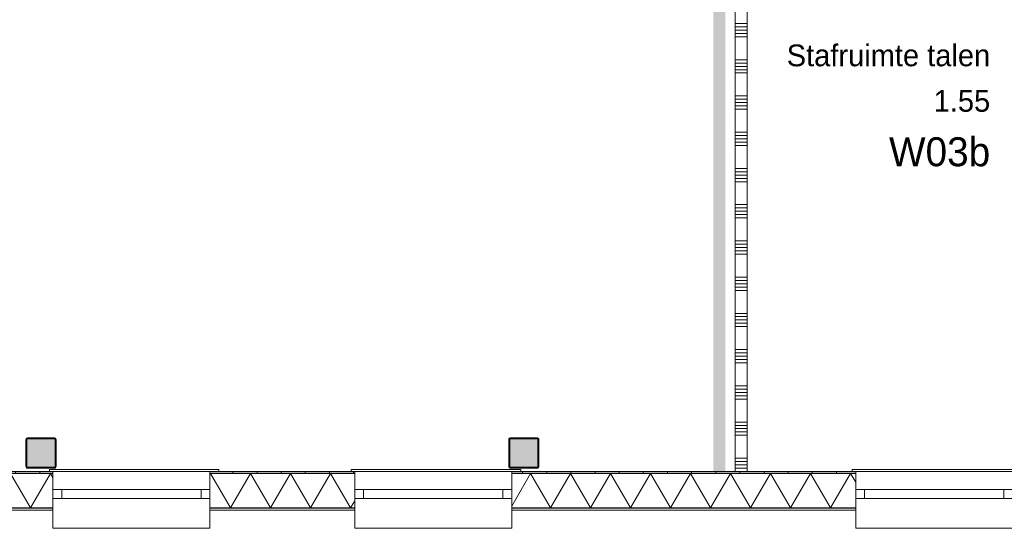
# Model space of a CAD drawing. Header units: millimetres. Extents: x -850 to 154668, y -25041 to 71030.
# Tile 198 of 211: x 81434 to 89591, y -470 to 3741. Entities that reach past the tile are written whole.
import ezdxf
from ezdxf.enums import TextEntityAlignment as Align

# ---------------------------------------------------------------- set-up
doc = ezdxf.new("R2010")
doc.units = ezdxf.units.MM
doc.header["$MEASUREMENT"] = 0
for name, color, linetype in [('New_21 Buitenwanden', 7, 'Continuous'), ('New_21 Buitenwanden Doorsnede-arcering', 7, 'Continuous'), ('New_21 Buitenwanden Laagscheidingslijnen', 7, 'Continuous'), ('New_21 Buitenwanden Ramen', 7, 'Continuous'), ('New_22 NC Binnenwanden', 7, 'Continuous'), ('New_22 NC Binnenwanden Doorsnede-arcering', 7, 'Continuous'), ('New_22 NC Binnenwanden Laagscheidingslijnen', 7, 'Continuous'), ('New_23 Vloeren', 7, 'Continuous'), ('New_Info Wandafwerking aanduiding', 7, 'Continuous'), ('New_Info Wandafwerking aanduiding Doorsnede-arcering', 7, 'Continuous'), ('New_Z Ruimtefuncties', 7, 'Continuous'), ('New_Z Ruimtefuncties Zone omranding', 7, 'Continuous'), ('New_Z Ruimtefuncties Zone tekst', 7, 'Continuous'), ('S-COLS-____-OTLN.RVT S', 7, 'Continuous'), ('S-COLS-____-OTLN.RVT S 2D arcering', 7, 'Continuous')]:
    doc.layers.add(name, color=color, linetype=linetype)
doc.styles.add('GENERATED_STYLE_1', font='txt')
doc.styles.add('GENERATED_STYLE_2', font='txt')
pattern_1 = [(90, (0, 0), (-200, 0), [])]

# ---------------------------------------------------------------- blocks, each defined once
blk = doc.blocks.new('Slab_4_2', base_point=(42240, 24215))
at = {"layer": 'New_23 Vloeren', "color": 1, "linetype": 'Continuous', "lineweight": 0, "flags": 128}
blk.add_lwpolyline([(64109.9, 18020), (64209.9, 18020), (72060, 18020), (72060, 25010, -0.414213), (73260, 26210), (73460, 26210), (73460, 26125), (99110, 26125), (99110, 0), (73125, 0), (73125, 1975.4), (61760, 1975.4)], format="xyb", dxfattribs=at)
blk = doc.blocks.new('*X1084')
at = {"layer": 'New_21 Buitenwanden Doorsnede-arcering', "linetype": 'Continuous', "lineweight": 0, "true_color": 0xe9ebeb}
for points in [[(79350, -302.1), (79310, -302.1), (79310, -302.2), (79350, -302.2)], [(79650, -302.1), (79500, -302.1), (79500, -302.2), (79650, -302.2)], [(79950, -302.1), (79800, -302.1), (79800, -302.2), (79950, -302.2)], [(80250, -302.1), (80100, -302.1), (80100, -302.2), (80250, -302.2)], [(80550, -302.1), (80400, -302.1), (80400, -302.2), (80550, -302.2)], [(80850, -302.1), (80700, -302.1), (80700, -302.2), (80850, -302.2)], [(81150, -302.1), (81000, -302.1), (81000, -302.2), (81150, -302.2)], [(81450, -302.1), (81300, -302.1), (81300, -302.2), (81450, -302.2)], [(81710.1, -302.1), (81600, -302.1), (81600, -302.2), (81710.1, -302.2)]]:
    blk.add_hatch(color=254, dxfattribs=at).paths.add_polyline_path(points)
blk = doc.blocks.new('*X1085')
at = {"layer": 'New_21 Buitenwanden Doorsnede-arcering', "linetype": 'Continuous', "lineweight": 0, "true_color": 0xe9ebeb}
for points in [[(83250, -302.1), (83100, -302.1), (83100, -302.2), (83250, -302.2)], [(83550, -302.1), (83400, -302.1), (83400, -302.2), (83550, -302.2)], [(83850, -302.1), (83700, -302.1), (83700, -302.2), (83850, -302.2)], [(84150, -302.1), (84000, -302.1), (84000, -302.2), (84150, -302.2)]]:
    blk.add_hatch(color=254, dxfattribs=at).paths.add_polyline_path(points)
blk = doc.blocks.new('*X1086')
at = {"layer": 'New_21 Buitenwanden Doorsnede-arcering', "linetype": 'Continuous', "lineweight": 0, "true_color": 0xe9ebeb}
for points in [[(85510.1, -302.1), (85510.1, -302.2), (85650, -302.2), (85650, -302.1)], [(85950, -302.1), (85800, -302.1), (85800, -302.2), (85950, -302.2)], [(86250, -302.1), (86100, -302.1), (86100, -302.2), (86250, -302.2)], [(86550, -302.1), (86400, -302.1), (86400, -302.2), (86550, -302.2)], [(86850, -302.1), (86700, -302.1), (86700, -302.2), (86850, -302.2)], [(87150, -302.1), (87000, -302.1), (87000, -302.2), (87150, -302.2)], [(87450, -302.1), (87300, -302.1), (87300, -302.2), (87450, -302.2)], [(87750, -302.1), (87600, -302.1), (87600, -302.2), (87750, -302.2)], [(88050, -302.1), (87900, -302.1), (87900, -302.2), (88050, -302.2)], [(88350, -302.1), (88200, -302.1), (88200, -302.2), (88350, -302.2)]]:
    blk.add_hatch(color=254, dxfattribs=at).paths.add_polyline_path(points)
blk = doc.blocks.new('*X1093')
at = {"layer": 'New_21 Buitenwanden Doorsnede-arcering', "linetype": 'Continuous', "lineweight": 0, "true_color": 0xe9ebeb}
for points in [[(79350, -15), (79310, -15), (79310, -15.1), (79350, -15.1)], [(79650, -15), (79500, -15), (79500, -15.1), (79650, -15.1)], [(79950, -15), (79800, -15), (79800, -15.1), (79950, -15.1)], [(80250, -15), (80100, -15), (80100, -15.1), (80250, -15.1)], [(80550, -15), (80400, -15), (80400, -15.1), (80550, -15.1)], [(80850, -15), (80700, -15), (80700, -15.1), (80850, -15.1)], [(81150, -15), (81000, -15), (81000, -15.1), (81150, -15.1)], [(81450, -15), (81300, -15), (81300, -15.1), (81450, -15.1)], [(81710.1, -15), (81600, -15), (81600, -15.1), (81710.1, -15.1)]]:
    blk.add_hatch(color=254, dxfattribs=at).paths.add_polyline_path(points)
blk = doc.blocks.new('*X1094')
at = {"layer": 'New_21 Buitenwanden Doorsnede-arcering', "linetype": 'Continuous', "lineweight": 0, "true_color": 0xe9ebeb}
for points in [[(83100, -15.1), (83250, -15.1), (83250, -15), (83100, -15)], [(83400, -15.1), (83550, -15.1), (83550, -15), (83400, -15)], [(83700, -15.1), (83850, -15.1), (83850, -15), (83700, -15)], [(84000, -15.1), (84150, -15.1), (84150, -15), (84000, -15)]]:
    blk.add_hatch(color=254, dxfattribs=at).paths.add_polyline_path(points)
blk = doc.blocks.new('*X1095')
at = {"layer": 'New_21 Buitenwanden Doorsnede-arcering', "linetype": 'Continuous', "lineweight": 0, "true_color": 0xe9ebeb}
for points in [[(85650, -15), (85510.1, -15), (85510.1, -15.1), (85650, -15.1)], [(85950, -15), (85800, -15), (85800, -15.1), (85950, -15.1)], [(86250, -15), (86100, -15), (86100, -15.1), (86250, -15.1)], [(86550, -15), (86400, -15), (86400, -15.1), (86550, -15.1)], [(86850, -15), (86700, -15), (86700, -15.1), (86850, -15.1)], [(87150, -15), (87000, -15), (87000, -15.1), (87150, -15.1)], [(87450, -15), (87300, -15), (87300, -15.1), (87450, -15.1)], [(87750, -15), (87600, -15), (87600, -15.1), (87750, -15.1)], [(88050, -15), (87900, -15), (87900, -15.1), (88050, -15.1)], [(88350, -15), (88200, -15), (88200, -15.1), (88350, -15.1)]]:
    blk.add_hatch(color=254, dxfattribs=at).paths.add_polyline_path(points)
blk = doc.blocks.new('*X1102')
at = {"layer": 'New_21 Buitenwanden Doorsnede-arcering', "color": 254, "linetype": 'Continuous', "lineweight": 0, "true_color": 0xe9ebeb}
for p, q in [((79310, -119.2), (79370.1, -15.1)), ((79535.8, -302.1), (79370.1, -15.1)), ((79535.8, -302.1), (79701.5, -15.1)), ((79867.2, -302.1), (79701.5, -15.1)), ((79867.2, -302.1), (80032.9, -15.1)), ((80198.6, -302.1), (80032.9, -15.1)), ((80198.6, -302.1), (80364.3, -15.1)), ((80530, -302.1), (80364.3, -15.1)), ((80530, -302.1), (80695.7, -15.1)), ((80861.4, -302.1), (80695.7, -15.1)), ((80861.4, -302.1), (81027.1, -15.1)), ((81192.8, -302.1), (81027.1, -15.1)), ((81192.8, -302.1), (81358.5, -15.1)), ((81524.2, -302.1), (81358.5, -15.1)), ((81524.2, -302.1), (81689.9, -15.1)), ((81710.1, -50.1), (81689.9, -15.1))]:
    blk.add_line(p, q, dxfattribs=at)
blk = doc.blocks.new('*X1103')
at = {"layer": 'New_21 Buitenwanden Doorsnede-arcering', "color": 254, "linetype": 'Continuous', "lineweight": 0, "true_color": 0xe9ebeb}
for p, q in [((83010.1, -24.4), (83015.5, -15.1)), ((83181.2, -302.1), (83015.5, -15.1)), ((83181.2, -302.1), (83346.9, -15.1)), ((83512.6, -302.1), (83346.9, -15.1)), ((83512.6, -302.1), (83678.3, -15.1)), ((83844, -302.1), (83678.3, -15.1)), ((83844, -302.1), (84009.7, -15.1)), ((84175.4, -302.1), (84009.7, -15.1)), ((84175.4, -302.1), (84210.1, -242))]:
    blk.add_line(p, q, dxfattribs=at)
blk = doc.blocks.new('*X1104')
at = {"layer": 'New_21 Buitenwanden Doorsnede-arcering', "color": 254, "linetype": 'Continuous', "lineweight": 0, "true_color": 0xe9ebeb}
for p, q in [((85510.1, -286.3), (85666.7, -15.1)), ((85832.4, -302.1), (85666.7, -15.1)), ((85832.4, -302.1), (85998.1, -15.1)), ((86163.8, -302.1), (85998.1, -15.1)), ((86163.8, -302.1), (86329.5, -15.1)), ((86495.2, -302.1), (86329.5, -15.1)), ((86495.2, -302.1), (86660.9, -15.1)), ((86826.6, -302.1), (86660.9, -15.1)), ((86826.6, -302.1), (86992.3, -15.1)), ((87158, -302.1), (86992.3, -15.1)), ((87158, -302.1), (87323.7, -15.1)), ((87489.4, -302.1), (87323.7, -15.1)), ((87489.4, -302.1), (87655, -15.1)), ((87820.7, -302.1), (87655, -15.1)), ((87820.7, -302.1), (87986.4, -15.1)), ((88152.1, -302.1), (87986.4, -15.1)), ((88152.1, -302.1), (88317.8, -15.1)), ((88360.1, -88.3), (88317.8, -15.1))]:
    blk.add_line(p, q, dxfattribs=at)
blk = doc.blocks.new('R1 22_7')
at = {"layer": 'New_21 Buitenwanden Ramen', "color": 1, "linetype": 'Continuous', "lineweight": 0}
for p, q in [((-725, 150.2), (-725, 168.2)), ((-725, 168.2), (680, 168.2)), ((680, 168.2), (680, 150.2)), ((-650, 150.2), (-680, 150.2)), ((-650, 150.2), (-680, 150.2)), ((-650, 135.2), (-650, 150.2)), ((-650, 135.2), (-650, 150.2)), ((-650, 0), (-650, 135.1)), ((-650, 0), (-650, 135.1)), ((650, 135.2), (650, 150.2)), ((650, 135.2), (650, 150.2)), ((650, 150.2), (680, 150.2)), ((650, 150.2), (680, 150.2)), ((650, 0), (650, 135.1)), ((650, 0), (650, 135.1)), ((-650, 0), (-577, 0)), ((-650, -72), (-650, 0)), ((-650, -72), (-650, 0)), ((-577, 0), (-577, -72)), ((-577, 0), (577, 0)), ((577, -72), (577, 0)), ((577, 0), (650, 0)), ((650, -72), (650, 0)), ((650, -72), (650, 0)), ((-577, -72), (-650, -72)), ((-650, -152), (-650, -72)), ((577, -72), (-577, -72)), ((650, -72), (577, -72)), ((650, -152), (650, -72)), ((-650, -170), (-650, -320)), ((650, -320), (650, -170)), ((-650, -320), (650, -320))]:
    blk.add_line(p, q, dxfattribs=at)
at = {"layer": 'New_21 Buitenwanden Ramen', "color": 9, "linetype": 'Continuous', "lineweight": 0}
for p, q in [((-650, 150.2), (650, 150.2)), ((-650, 135.1), (-650, 135.2)), ((-650, 135.1), (-650, 135.2)), ((650, 135.1), (650, 135.2)), ((650, 135.1), (650, 135.2)), ((-650, -170), (-650, -152)), ((650, -170), (650, -152))]:
    blk.add_line(p, q, dxfattribs=at)
blk = doc.blocks.new('Wall_157_2', base_point=(73460, 0))
at = {"layer": 'New_21 Buitenwanden Doorsnede-arcering', "linetype": 'Continuous', "lineweight": 0, "true_color": 0xe9ebeb}
h = blk.add_hatch(dxfattribs=at)
h.set_pattern_fill('930_Lijnen_vert_200_0002', color=254, style=0, pattern_type=2)
h.set_pattern_definition(pattern_1)
h.paths.add_polyline_path([(79310, -15), (81710.1, -15), (81710.1, 0), (79310, 0)])
h = blk.add_hatch(dxfattribs=at)
h.set_pattern_fill('930_Lijnen_vert_200_0002', color=254, style=0, pattern_type=2)
h.set_pattern_definition(pattern_1)
h.paths.add_polyline_path([(83010.1, -15), (84210.1, -15), (84210.1, 0), (83010.1, 0)])
h = blk.add_hatch(dxfattribs=at)
h.set_pattern_fill('930_Lijnen_vert_200_0002', color=254, style=0, pattern_type=2)
h.set_pattern_definition(pattern_1)
h.paths.add_polyline_path([(85510.1, -15), (88360.1, -15), (88360.1, 0), (85510.1, 0)])
at = {"layer": 'New_21 Buitenwanden', "color": 8, "linetype": 'Continuous', "lineweight": 0, "true_color": 0x778488}
for p, q in [((83010.1, 0), (83040.1, 0)), ((83010.1, -15), (83010.1, 0)), ((85510.1, 0), (85540.1, 0)), ((85510.1, -15), (85510.1, 0)), ((81710.1, 0), (81680.1, 0)), ((81710.1, -15), (81710.1, 0)), ((81710.1, -15.1), (81710.1, -15)), ((81710.1, -150.2), (81710.1, -15.1)), ((83010.1, -15.1), (83010.1, -15)), ((83010.1, -150.2), (83010.1, -15.1)), ((84210.1, 0), (84180.1, 0)), ((84210.1, -15), (84210.1, 0)), ((84210.1, -15.1), (84210.1, -15)), ((84210.1, -150.2), (84210.1, -15.1)), ((85510.1, -15.1), (85510.1, -15)), ((85510.1, -150.2), (85510.1, -15.1)), ((88360.1, 0), (88330.1, 0)), ((88360.1, -15), (88360.1, 0)), ((88360.1, -15.1), (88360.1, -15)), ((88360.1, -150.2), (88360.1, -15.1)), ((81710.1, -222.2), (81710.1, -150.2)), ((83010.1, -222.2), (83010.1, -150.2)), ((84210.1, -222.2), (84210.1, -150.2)), ((85510.1, -222.2), (85510.1, -150.2)), ((88360.1, -222.2), (88360.1, -150.2)), ((81710.1, -302.2), (81710.1, -222.2)), ((83010.1, -302.2), (83010.1, -222.2)), ((84210.1, -302.2), (84210.1, -222.2)), ((85510.1, -302.2), (85510.1, -222.2)), ((88360.1, -302.2), (88360.1, -222.2)), ((81710.1, -320.2), (81710.1, -302.2)), ((83010.1, -320.2), (83010.1, -302.2)), ((84210.1, -320.2), (84210.1, -302.2)), ((85510.1, -320.2), (85510.1, -302.2)), ((88360.1, -320.2), (88360.1, -302.2))]:
    blk.add_line(p, q, dxfattribs=at)
at = {"layer": 'New_21 Buitenwanden', "color": 8, "linetype": 'Continuous', "lineweight": 0, "true_color": 0x778488, "flags": 128}
for points in [[(81710.1, 0), (79310, 0)], [(84210.1, 0), (83010.1, 0)], [(88360.1, 0), (85510.1, 0)], [(79310, -320.2), (81710.1, -320.2)], [(83010.1, -320.2), (84210.1, -320.2)], [(85510.1, -320.2), (88360.1, -320.2)]]:
    blk.add_lwpolyline(points, dxfattribs=at)
at = {"layer": 'New_21 Buitenwanden Laagscheidingslijnen', "color": 8, "linetype": 'Continuous', "lineweight": 0, "true_color": 0x778488}
for p, q in [((81710.1, -15), (79310, -15)), ((81710.1, -15.1), (79310, -15.1)), ((84210.1, -15), (83010.1, -15)), ((84210.1, -15.1), (83010.1, -15.1)), ((88360.1, -15), (85510.1, -15)), ((88360.1, -15.1), (85510.1, -15.1)), ((79310, -302.1), (81710.1, -302.1)), ((79310, -302.2), (81710.1, -302.2)), ((83010.1, -302.1), (84210.1, -302.1)), ((83010.1, -302.2), (84210.1, -302.2)), ((85510.1, -302.1), (88360.1, -302.1)), ((85510.1, -302.2), (88360.1, -302.2))]:
    blk.add_line(p, q, dxfattribs=at)
at = {"layer": 'New_21 Buitenwanden', "color": 8, "lineweight": 0, "true_color": 0x778488}
for name in ['*X1093', '*X1102', '*X1103', '*X1094', '*X1095', '*X1104', '*X1084', '*X1085', '*X1086']:
    blk.add_blockref(name, (0, 0), dxfattribs=at)
at = {"layer": 'New_21 Buitenwanden Ramen', "color": 1, "linetype": 'Continuous', "lineweight": 0, "xscale": -1, "zscale": 1000}
for p in [(82360.1, -150.2), (84860.1, -150.2), (89010.1, -150.2)]:
    blk.add_blockref('R1 22_7', p, dxfattribs=at)
blk = doc.blocks.new('Column 247[87]_2', base_point=(0.5, 3))
at = {"layer": 'S-COLS-____-OTLN.RVT S 2D arcering', "linetype": 'Continuous', "lineweight": 0, "true_color": 0x778488}
h = blk.add_hatch(color=8, dxfattribs=at)
h.paths.add_polyline_path([(81485.5, 41), (81486.5, 36), (81489.3, 31.8), (81493.5, 28.9), (81498.5, 28), (81722.5, 28), (81727.5, 28.9), (81731.7, 31.8), (81734.5, 36), (81735.5, 41), (81735.5, 265), (81734.5, 269.9), (81731.7, 274.1), (81727.5, 277), (81722.5, 278), (81498.5, 278), (81493.5, 277), (81489.3, 274.1), (81486.5, 269.9), (81485.5, 265)])
h.paths.add_polyline_path([(81722.5, 36), (81498.5, 36), (81496.6, 36.3), (81495, 37.4), (81493.9, 39), (81493.5, 41), (81493.5, 265), (81493.9, 266.9), (81495, 268.5), (81496.6, 269.6), (81498.5, 270), (81722.5, 270), (81724.4, 269.6), (81726.1, 268.5), (81727.1, 266.9), (81727.5, 265), (81727.5, 41), (81727.1, 39), (81726.1, 37.4), (81724.4, 36.3)], flags=0)
blk.add_hatch(color=8, dxfattribs=at).paths.add_polyline_path([(81722.5, 270), (81498.5, 270), (81496.6, 269.6), (81495, 268.5), (81493.9, 266.9), (81493.5, 265), (81493.5, 41), (81493.9, 39), (81495, 37.4), (81496.6, 36.3), (81498.5, 36), (81722.5, 36), (81724.4, 36.3), (81726.1, 37.4), (81727.1, 39), (81727.5, 41), (81727.5, 265), (81727.1, 266.9), (81726.1, 268.5), (81724.4, 269.6)])
at = {"layer": 'S-COLS-____-OTLN.RVT S', "color": 1, "linetype": 'Continuous', "lineweight": 0}
for p, q in [((81486.5, 269.9), (81485.5, 265)), ((81485.5, 265), (81485.5, 41)), ((81489.3, 274.1), (81486.5, 269.9)), ((81493.5, 277), (81489.3, 274.1)), ((81498.5, 278), (81493.5, 277)), ((81493.5, 265), (81493.9, 266.9)), ((81493.5, 41), (81493.5, 265)), ((81493.9, 266.9), (81495, 268.5)), ((81495, 268.5), (81496.6, 269.6)), ((81496.6, 269.6), (81498.5, 270)), ((81722.5, 278), (81498.5, 278)), ((81498.5, 270), (81722.5, 270)), ((81727.5, 277), (81722.5, 278)), ((81722.5, 270), (81724.4, 269.6)), ((81724.4, 269.6), (81726.1, 268.5)), ((81726.1, 268.5), (81727.1, 266.9)), ((81727.1, 266.9), (81727.5, 265)), ((81731.7, 274.1), (81727.5, 277)), ((81727.5, 265), (81727.5, 41)), ((81734.5, 269.9), (81731.7, 274.1)), ((81735.5, 265), (81734.5, 269.9)), ((81735.5, 41), (81735.5, 265)), ((81485.5, 41), (81486.5, 36)), ((81486.5, 36), (81489.3, 31.8)), ((81489.3, 31.8), (81493.5, 28.9)), ((81493.9, 39), (81493.5, 41)), ((81493.5, 28.9), (81498.5, 28)), ((81495, 37.4), (81493.9, 39)), ((81496.6, 36.3), (81495, 37.4)), ((81498.5, 36), (81496.6, 36.3)), ((81722.5, 36), (81498.5, 36)), ((81498.5, 28), (81722.5, 28)), ((81724.4, 36.3), (81722.5, 36)), ((81722.5, 28), (81727.5, 28.9)), ((81726.1, 37.4), (81724.4, 36.3)), ((81727.1, 39), (81726.1, 37.4)), ((81727.5, 41), (81727.1, 39)), ((81727.5, 28.9), (81731.7, 31.8)), ((81731.7, 31.8), (81734.5, 36)), ((81734.5, 36), (81735.5, 41))]:
    blk.add_line(p, q, dxfattribs=at)
blk = doc.blocks.new('Column 248[88]_2', base_point=(0.5, 3))
at = {"layer": 'S-COLS-____-OTLN.RVT S 2D arcering', "linetype": 'Continuous', "lineweight": 0, "true_color": 0x778488}
h = blk.add_hatch(color=8, dxfattribs=at)
h.paths.add_polyline_path([(85485.5, 41), (85486.5, 36), (85489.3, 31.8), (85493.5, 28.9), (85498.5, 28), (85722.5, 28), (85727.5, 28.9), (85731.7, 31.8), (85734.5, 36), (85735.5, 41), (85735.5, 265), (85734.5, 269.9), (85731.7, 274.1), (85727.5, 277), (85722.5, 278), (85498.5, 278), (85493.5, 277), (85489.3, 274.1), (85486.5, 269.9), (85485.5, 265)])
h.paths.add_polyline_path([(85722.5, 36), (85498.5, 36), (85496.6, 36.3), (85495, 37.4), (85493.9, 39), (85493.5, 41), (85493.5, 265), (85493.9, 266.9), (85495, 268.5), (85496.6, 269.6), (85498.5, 270), (85722.5, 270), (85724.4, 269.6), (85726.1, 268.5), (85727.1, 266.9), (85727.5, 265), (85727.5, 41), (85727.1, 39), (85726.1, 37.4), (85724.4, 36.3)], flags=0)
blk.add_hatch(color=8, dxfattribs=at).paths.add_polyline_path([(85722.5, 270), (85498.5, 270), (85496.6, 269.6), (85495, 268.5), (85493.9, 266.9), (85493.5, 265), (85493.5, 41), (85493.9, 39), (85495, 37.4), (85496.6, 36.3), (85498.5, 36), (85722.5, 36), (85724.4, 36.3), (85726.1, 37.4), (85727.1, 39), (85727.5, 41), (85727.5, 265), (85727.1, 266.9), (85726.1, 268.5), (85724.4, 269.6)])
at = {"layer": 'S-COLS-____-OTLN.RVT S', "color": 1, "linetype": 'Continuous', "lineweight": 0}
for p, q in [((85486.5, 269.9), (85485.5, 265)), ((85485.5, 265), (85485.5, 41)), ((85489.3, 274.1), (85486.5, 269.9)), ((85493.5, 277), (85489.3, 274.1)), ((85498.5, 278), (85493.5, 277)), ((85493.5, 265), (85493.9, 266.9)), ((85493.5, 41), (85493.5, 265)), ((85493.9, 266.9), (85495, 268.5)), ((85495, 268.5), (85496.6, 269.6)), ((85496.6, 269.6), (85498.5, 270)), ((85722.5, 278), (85498.5, 278)), ((85498.5, 270), (85722.5, 270)), ((85727.5, 277), (85722.5, 278)), ((85722.5, 270), (85724.4, 269.6)), ((85724.4, 269.6), (85726.1, 268.5)), ((85726.1, 268.5), (85727.1, 266.9)), ((85727.1, 266.9), (85727.5, 265)), ((85731.7, 274.1), (85727.5, 277)), ((85727.5, 265), (85727.5, 41)), ((85734.5, 269.9), (85731.7, 274.1)), ((85735.5, 265), (85734.5, 269.9)), ((85735.5, 41), (85735.5, 265)), ((85485.5, 41), (85486.5, 36)), ((85486.5, 36), (85489.3, 31.8)), ((85489.3, 31.8), (85493.5, 28.9)), ((85493.9, 39), (85493.5, 41)), ((85493.5, 28.9), (85498.5, 28)), ((85495, 37.4), (85493.9, 39)), ((85496.6, 36.3), (85495, 37.4)), ((85498.5, 36), (85496.6, 36.3)), ((85722.5, 36), (85498.5, 36)), ((85498.5, 28), (85722.5, 28)), ((85724.4, 36.3), (85722.5, 36)), ((85722.5, 28), (85727.5, 28.9)), ((85726.1, 37.4), (85724.4, 36.3)), ((85727.1, 39), (85726.1, 37.4)), ((85727.5, 41), (85727.1, 39)), ((85727.5, 28.9), (85731.7, 31.8)), ((85731.7, 31.8), (85734.5, 36)), ((85734.5, 36), (85735.5, 41))]:
    blk.add_line(p, q, dxfattribs=at)
blk = doc.blocks.new('*X2608')
at = {"layer": 'New_22 NC Binnenwanden Doorsnede-arcering', "color": 254, "linetype": 'Continuous', "lineweight": 0, "true_color": 0xe9ebeb}
for p, q in [((87360, 4609.7), (87376.3, 4609.7)), ((87360, 4582.3), (87376.3, 4582.3)), ((87376.3, 4609.7), (87460, 4609.7)), ((87376.3, 4582.3), (87460, 4582.3)), ((87360, 4554.9), (87376.3, 4554.9)), ((87360, 4527.4), (87376.3, 4527.4)), ((87360, 4500), (87376.3, 4500)), ((87376.3, 4554.9), (87460, 4554.9)), ((87376.3, 4527.4), (87460, 4527.4)), ((87376.3, 4500), (87460, 4500)), ((87360, 4309.7), (87376.3, 4309.7)), ((87360, 4282.3), (87376.3, 4282.3)), ((87360, 4254.9), (87376.3, 4254.9)), ((87376.3, 4309.7), (87460, 4309.7)), ((87376.3, 4282.3), (87460, 4282.3)), ((87376.3, 4254.9), (87460, 4254.9)), ((87360, 4227.4), (87376.3, 4227.4)), ((87360, 4200), (87376.3, 4200)), ((87376.3, 4227.4), (87460, 4227.4)), ((87376.3, 4200), (87460, 4200)), ((87360, 4009.7), (87376.3, 4009.7)), ((87376.3, 4009.7), (87460, 4009.7)), ((87360, 3982.3), (87376.3, 3982.3)), ((87360, 3954.9), (87376.3, 3954.9)), ((87360, 3927.4), (87376.3, 3927.4)), ((87376.3, 3982.3), (87460, 3982.3)), ((87376.3, 3954.9), (87460, 3954.9)), ((87376.3, 3927.4), (87460, 3927.4)), ((87360, 3900), (87376.3, 3900)), ((87376.3, 3900), (87460, 3900)), ((87360, 3709.7), (87376.3, 3709.7)), ((87360, 3682.3), (87376.3, 3682.3)), ((87376.3, 3709.7), (87460, 3709.7)), ((87376.3, 3682.3), (87460, 3682.3)), ((87360, 3654.9), (87376.3, 3654.9)), ((87360, 3627.4), (87376.3, 3627.4)), ((87360, 3600), (87376.3, 3600)), ((87376.3, 3654.9), (87460, 3654.9)), ((87376.3, 3627.4), (87460, 3627.4)), ((87376.3, 3600), (87460, 3600)), ((87360, 3409.7), (87376.3, 3409.7)), ((87360, 3382.3), (87376.3, 3382.3)), ((87360, 3354.9), (87376.3, 3354.9)), ((87376.3, 3409.7), (87460, 3409.7)), ((87376.3, 3382.3), (87460, 3382.3)), ((87376.3, 3354.9), (87460, 3354.9)), ((87360, 3327.4), (87376.3, 3327.4)), ((87360, 3300), (87376.3, 3300)), ((87376.3, 3327.4), (87460, 3327.4)), ((87376.3, 3300), (87460, 3300)), ((87360, 3109.7), (87376.3, 3109.7)), ((87376.3, 3109.7), (87460, 3109.7)), ((87360, 3082.3), (87376.3, 3082.3)), ((87360, 3054.9), (87376.3, 3054.9)), ((87360, 3027.4), (87376.3, 3027.4)), ((87376.3, 3082.3), (87460, 3082.3)), ((87376.3, 3054.9), (87460, 3054.9)), ((87376.3, 3027.4), (87460, 3027.4)), ((87360, 3000), (87376.3, 3000)), ((87376.3, 3000), (87460, 3000)), ((87360, 2809.7), (87376.3, 2809.7)), ((87360, 2782.3), (87376.3, 2782.3)), ((87376.3, 2809.7), (87460, 2809.7)), ((87376.3, 2782.3), (87460, 2782.3)), ((87360, 2754.9), (87376.3, 2754.9)), ((87360, 2727.4), (87376.3, 2727.4)), ((87360, 2700), (87376.3, 2700)), ((87376.3, 2754.9), (87460, 2754.9)), ((87376.3, 2727.4), (87460, 2727.4)), ((87376.3, 2700), (87460, 2700)), ((87360, 2509.7), (87376.3, 2509.7)), ((87360, 2482.3), (87376.3, 2482.3)), ((87360, 2454.9), (87376.3, 2454.9)), ((87376.3, 2509.7), (87460, 2509.7)), ((87376.3, 2482.3), (87460, 2482.3)), ((87376.3, 2454.9), (87460, 2454.9)), ((87360, 2427.4), (87376.3, 2427.4)), ((87360, 2400), (87376.3, 2400)), ((87376.3, 2427.4), (87460, 2427.4)), ((87376.3, 2400), (87460, 2400)), ((87360, 2209.7), (87376.3, 2209.7)), ((87376.3, 2209.7), (87460, 2209.7)), ((87360, 2182.3), (87376.3, 2182.3)), ((87360, 2154.9), (87376.3, 2154.9)), ((87360, 2127.4), (87376.3, 2127.4)), ((87376.3, 2182.3), (87460, 2182.3)), ((87376.3, 2154.9), (87460, 2154.9)), ((87376.3, 2127.4), (87460, 2127.4)), ((87360, 2100), (87376.3, 2100)), ((87376.3, 2100), (87460, 2100)), ((87360, 1909.7), (87376.3, 1909.7)), ((87360, 1882.3), (87376.3, 1882.3)), ((87376.3, 1909.7), (87460, 1909.7)), ((87376.3, 1882.3), (87460, 1882.3)), ((87360, 1854.9), (87376.3, 1854.9)), ((87360, 1827.4), (87376.3, 1827.4)), ((87360, 1800), (87376.3, 1800)), ((87376.3, 1854.9), (87460, 1854.9)), ((87376.3, 1827.4), (87460, 1827.4)), ((87376.3, 1800), (87460, 1800)), ((87360, 1609.7), (87376.3, 1609.7)), ((87360, 1582.3), (87376.3, 1582.3)), ((87360, 1554.9), (87376.3, 1554.9)), ((87376.3, 1609.7), (87460, 1609.7)), ((87376.3, 1582.3), (87460, 1582.3)), ((87376.3, 1554.9), (87460, 1554.9)), ((87360, 1527.4), (87376.3, 1527.4)), ((87360, 1500), (87376.3, 1500)), ((87376.3, 1527.4), (87460, 1527.4)), ((87376.3, 1500), (87460, 1500)), ((87360, 1309.7), (87376.3, 1309.7)), ((87376.3, 1309.7), (87460, 1309.7)), ((87360, 1282.3), (87376.3, 1282.3)), ((87360, 1254.9), (87376.3, 1254.9)), ((87360, 1227.4), (87376.3, 1227.4)), ((87376.3, 1282.3), (87460, 1282.3)), ((87376.3, 1254.9), (87460, 1254.9)), ((87376.3, 1227.4), (87460, 1227.4)), ((87360, 1200), (87376.3, 1200)), ((87376.3, 1200), (87460, 1200)), ((87360, 1009.7), (87376.3, 1009.7)), ((87360, 982.3), (87376.3, 982.3)), ((87376.3, 1009.7), (87460, 1009.7)), ((87376.3, 982.3), (87460, 982.3)), ((87360, 954.9), (87376.3, 954.9)), ((87360, 927.4), (87376.3, 927.4)), ((87360, 900), (87376.3, 900)), ((87376.3, 954.9), (87460, 954.9)), ((87376.3, 927.4), (87460, 927.4)), ((87376.3, 900), (87460, 900)), ((87360, 709.7), (87376.3, 709.7)), ((87360, 682.3), (87376.3, 682.3)), ((87360, 654.9), (87376.3, 654.9)), ((87376.3, 709.7), (87460, 709.7)), ((87376.3, 682.3), (87460, 682.3)), ((87376.3, 654.9), (87460, 654.9)), ((87360, 627.4), (87376.3, 627.4)), ((87360, 600), (87376.3, 600)), ((87376.3, 627.4), (87460, 627.4)), ((87376.3, 600), (87460, 600)), ((87360, 409.7), (87376.3, 409.7)), ((87376.3, 409.7), (87460, 409.7)), ((87360, 382.3), (87376.3, 382.3)), ((87360, 354.9), (87376.3, 354.9)), ((87360, 327.4), (87376.3, 327.4)), ((87376.3, 382.3), (87460, 382.3)), ((87376.3, 354.9), (87460, 354.9)), ((87376.3, 327.4), (87460, 327.4)), ((87360, 300), (87376.3, 300)), ((87376.3, 300), (87460, 300)), ((87360, 109.7), (87376.3, 109.7)), ((87360, 82.3), (87376.3, 82.3)), ((87376.3, 109.7), (87460, 109.7)), ((87376.3, 82.3), (87460, 82.3)), ((87360, 54.9), (87376.3, 54.9)), ((87360, 27.4), (87376.3, 27.4)), ((87376.3, 54.9), (87460, 54.9)), ((87376.3, 27.4), (87460, 27.4))]:
    blk.add_line(p, q, dxfattribs=at)
blk = doc.blocks.new('*X2609')
at = {"layer": 'New_22 NC Binnenwanden Doorsnede-arcering', "color": 254, "linetype": 'Continuous', "lineweight": 0, "true_color": 0xe9ebeb}
for p, q in [((87360, 8809.7), (87376.3, 8809.7)), ((87376.3, 8809.7), (87460, 8809.7)), ((87360, 8782.3), (87376.3, 8782.3)), ((87360, 8754.9), (87376.3, 8754.9)), ((87360, 8727.4), (87376.3, 8727.4)), ((87376.3, 8782.3), (87460, 8782.3)), ((87376.3, 8754.9), (87460, 8754.9)), ((87376.3, 8727.4), (87460, 8727.4)), ((87360, 8700), (87376.3, 8700)), ((87376.3, 8700), (87460, 8700)), ((87360, 8509.7), (87376.3, 8509.7)), ((87376.3, 8509.7), (87460, 8509.7)), ((87360, 8482.3), (87376.3, 8482.3)), ((87360, 8454.9), (87376.3, 8454.9)), ((87360, 8427.4), (87376.3, 8427.4)), ((87376.3, 8482.3), (87460, 8482.3)), ((87376.3, 8454.9), (87460, 8454.9)), ((87376.3, 8427.4), (87460, 8427.4)), ((87360, 8400), (87376.3, 8400)), ((87376.3, 8400), (87460, 8400)), ((87360, 8209.7), (87376.3, 8209.7)), ((87360, 8182.3), (87376.3, 8182.3)), ((87376.3, 8209.7), (87460, 8209.7)), ((87376.3, 8182.3), (87460, 8182.3)), ((87360, 8154.9), (87376.3, 8154.9)), ((87360, 8127.4), (87376.3, 8127.4)), ((87360, 8100), (87376.3, 8100)), ((87376.3, 8154.9), (87460, 8154.9)), ((87376.3, 8127.4), (87460, 8127.4)), ((87376.3, 8100), (87460, 8100)), ((87360, 7909.7), (87376.3, 7909.7)), ((87360, 7882.3), (87376.3, 7882.3)), ((87360, 7854.9), (87376.3, 7854.9)), ((87376.3, 7909.7), (87460, 7909.7)), ((87376.3, 7882.3), (87460, 7882.3)), ((87376.3, 7854.9), (87460, 7854.9)), ((87360, 7827.4), (87376.3, 7827.4)), ((87360, 7800), (87376.3, 7800)), ((87376.3, 7827.4), (87460, 7827.4)), ((87376.3, 7800), (87460, 7800)), ((87360, 7609.7), (87376.3, 7609.7)), ((87376.3, 7609.7), (87460, 7609.7)), ((87360, 7582.3), (87376.3, 7582.3)), ((87360, 7554.9), (87376.3, 7554.9)), ((87360, 7527.4), (87376.3, 7527.4)), ((87376.3, 7582.3), (87460, 7582.3)), ((87376.3, 7554.9), (87460, 7554.9)), ((87376.3, 7527.4), (87460, 7527.4)), ((87360, 7500), (87376.3, 7500)), ((87376.3, 7500), (87460, 7500)), ((87360, 7309.7), (87376.3, 7309.7)), ((87360, 7282.3), (87376.3, 7282.3)), ((87376.3, 7309.7), (87460, 7309.7)), ((87376.3, 7282.3), (87460, 7282.3)), ((87360, 7254.9), (87376.3, 7254.9)), ((87360, 7227.4), (87376.3, 7227.4)), ((87360, 7200), (87376.3, 7200)), ((87376.3, 7254.9), (87460, 7254.9)), ((87376.3, 7227.4), (87460, 7227.4)), ((87376.3, 7200), (87460, 7200)), ((87360, 7009.7), (87376.3, 7009.7)), ((87360, 6982.3), (87376.3, 6982.3)), ((87360, 6954.9), (87376.3, 6954.9)), ((87376.3, 7009.7), (87460, 7009.7)), ((87376.3, 6982.3), (87460, 6982.3)), ((87376.3, 6954.9), (87460, 6954.9)), ((87360, 6927.4), (87376.3, 6927.4)), ((87360, 6900), (87376.3, 6900)), ((87376.3, 6927.4), (87460, 6927.4)), ((87376.3, 6900), (87460, 6900)), ((87360, 6709.7), (87376.3, 6709.7)), ((87376.3, 6709.7), (87460, 6709.7)), ((87360, 6682.3), (87376.3, 6682.3)), ((87360, 6654.9), (87376.3, 6654.9)), ((87360, 6627.4), (87376.3, 6627.4)), ((87376.3, 6682.3), (87460, 6682.3)), ((87376.3, 6654.9), (87460, 6654.9)), ((87376.3, 6627.4), (87460, 6627.4)), ((87360, 6600), (87376.3, 6600)), ((87376.3, 6600), (87460, 6600)), ((87360, 6409.7), (87376.3, 6409.7)), ((87360, 6382.3), (87376.3, 6382.3)), ((87376.3, 6409.7), (87460, 6409.7)), ((87376.3, 6382.3), (87460, 6382.3)), ((87360, 6354.9), (87376.3, 6354.9)), ((87360, 6327.4), (87376.3, 6327.4)), ((87360, 6300), (87376.3, 6300)), ((87376.3, 6354.9), (87460, 6354.9)), ((87376.3, 6327.4), (87460, 6327.4)), ((87376.3, 6300), (87460, 6300)), ((87360, 6109.7), (87376.3, 6109.7)), ((87360, 6082.3), (87376.3, 6082.3)), ((87360, 6054.9), (87376.3, 6054.9)), ((87376.3, 6109.7), (87460, 6109.7)), ((87376.3, 6082.3), (87460, 6082.3)), ((87376.3, 6054.9), (87460, 6054.9)), ((87360, 6027.4), (87376.3, 6027.4)), ((87360, 6000), (87376.3, 6000)), ((87376.3, 6027.4), (87460, 6027.4)), ((87376.3, 6000), (87460, 6000)), ((87360, 5809.7), (87376.3, 5809.7)), ((87376.3, 5809.7), (87460, 5809.7)), ((87360, 5782.3), (87376.3, 5782.3)), ((87360, 5754.9), (87376.3, 5754.9)), ((87360, 5727.4), (87376.3, 5727.4)), ((87376.3, 5782.3), (87460, 5782.3)), ((87376.3, 5754.9), (87460, 5754.9)), ((87376.3, 5727.4), (87460, 5727.4)), ((87360, 5700), (87376.3, 5700)), ((87376.3, 5700), (87460, 5700)), ((87360, 5509.7), (87376.3, 5509.7)), ((87360, 5482.3), (87376.3, 5482.3)), ((87376.3, 5509.7), (87460, 5509.7)), ((87376.3, 5482.3), (87460, 5482.3)), ((87360, 5454.9), (87376.3, 5454.9)), ((87360, 5427.4), (87376.3, 5427.4)), ((87360, 5400), (87376.3, 5400)), ((87376.3, 5454.9), (87460, 5454.9)), ((87376.3, 5427.4), (87460, 5427.4)), ((87376.3, 5400), (87460, 5400)), ((87360, 5209.7), (87376.3, 5209.7)), ((87360, 5182.3), (87376.3, 5182.3)), ((87360, 5154.9), (87376.3, 5154.9)), ((87376.3, 5209.7), (87460, 5209.7)), ((87376.3, 5182.3), (87460, 5182.3)), ((87376.3, 5154.9), (87460, 5154.9)), ((87360, 5127.4), (87376.3, 5127.4)), ((87360, 5100), (87376.3, 5100)), ((87376.3, 5127.4), (87460, 5127.4)), ((87376.3, 5100), (87460, 5100)), ((87360, 4909.7), (87376.3, 4909.7)), ((87376.3, 4909.7), (87460, 4909.7)), ((87360, 4882.3), (87376.3, 4882.3)), ((87360, 4854.9), (87376.3, 4854.9)), ((87360, 4827.4), (87376.3, 4827.4)), ((87376.3, 4882.3), (87460, 4882.3)), ((87376.3, 4854.9), (87460, 4854.9)), ((87376.3, 4827.4), (87460, 4827.4)), ((87360, 4800), (87376.3, 4800)), ((87376.3, 4800), (87460, 4800))]:
    blk.add_line(p, q, dxfattribs=at)
blk = doc.blocks.new('Wall_519_2', base_point=(87360, 0))
at = {"layer": 'New_22 NC Binnenwanden', "color": 8, "linetype": 'Continuous', "lineweight": 0, "true_color": 0x778488, "flags": 128}
for points in [[(87360, 8850), (87360, 0)], [(87460, 4750), (87460, 8850)], [(87460, 0), (87460, 4650)], [(87460, 0), (87360, 0)]]:
    blk.add_lwpolyline(points, dxfattribs=at)
at = {"layer": 'New_22 NC Binnenwanden Laagscheidingslijnen', "color": 8, "linetype": 'Continuous', "lineweight": 0, "true_color": 0x778488}
for p, q in [((87460, 4750), (87360, 4750)), ((87360, 4650), (87460, 4650))]:
    blk.add_line(p, q, dxfattribs=at)
at = {"layer": 'New_22 NC Binnenwanden', "color": 8, "lineweight": 0, "true_color": 0x778488}
for name in ['*X2609', '*X2608']:
    blk.add_blockref(name, (0, 0), dxfattribs=at)
blk = doc.blocks.new('Stafruimte talen_1.55_46_2', base_point=(88610.6, 3011.2))
at = {"layer": 'New_Z Ruimtefuncties Zone tekst', "color": 2, "lineweight": 0}
for tag, height, style, p in [('ROOM_NAME', 180, 'GENERATED_STYLE_1', (89473.8, 3535.8)), ('DUMMY_938', 180, 'GENERATED_STYLE_1', (89473.8, 3577)), ('DUMMY_939', 180, 'GENERATED_STYLE_1', (89473.8, 3199.8)), ('ROOM_NUMBER', 180, 'GENERATED_STYLE_1', (89473.8, 3158.7)), ('stWallCovering', 240, 'GENERATED_STYLE_2', (89473.8, 2767.8))]:
    blk.add_attdef(tag, text='', height=height, dxfattribs=dict(at, style=style)).set_placement(p, align=Align.TOP_RIGHT)
at = {"layer": 'New_Z Ruimtefuncties Zone tekst', "color": 2, "lineweight": 0, "style": 'GENERATED_STYLE_2'}
blk.add_attdef('DUMMY_940', text='', height=240, dxfattribs=at).set_placement((87747.4, 2822.7), align=Align.TOP_LEFT)
blk = doc.blocks.new('Wall_628_2', base_point=(87229.7, 8950))
at = {"layer": 'New_Info Wandafwerking aanduiding Doorsnede-arcering', "linetype": 'Continuous', "lineweight": 0, "true_color": 0x000000}
blk.add_hatch(color=18, dxfattribs=at).paths.add_polyline_path([(87179.7, 8950), (87179.7, 0), (87279.7, 0), (87279.7, 8950)])

msp = doc.modelspace()

# ---------------------------------------------------------------- linework, layer by layer
at = {"layer": 'New_Z Ruimtefuncties Zone omranding', "color": 211, "linetype": 'Continuous', "lineweight": 0, "true_color": 0xffaaff, "flags": 128}
msp.add_lwpolyline([(80360, 0), (81735, 0), (85735, 0), (87360, 0), (87360, 8849.7), (85485, 8850), (81485, 8850), (80360, 8850)], close=True, dxfattribs=at)
at = {"layer": 'New_Z Ruimtefuncties Zone omranding', "color": 52, "linetype": 'Continuous', "lineweight": 0, "flags": 128}
msp.add_lwpolyline([(89709.9, 4650), (87460, 4650), (87460, 0), (89710, 0)], close=True, dxfattribs=at)

# ---------------------------------------------------------------- block references
at = {"layer": 'New_21 Buitenwanden', "color": 8, "lineweight": 0, "true_color": 0x778488}
msp.add_blockref('Wall_157_2', (73460, 0), dxfattribs=at)
at = {"layer": 'New_22 NC Binnenwanden', "color": 8, "lineweight": 0, "true_color": 0x778488}
msp.add_blockref('Wall_519_2', (87360, 0), dxfattribs=at)
at = {"layer": 'New_23 Vloeren', "color": 1, "linetype": 'Continuous', "lineweight": 0}
msp.add_blockref('Slab_4_2', (42240, 24215), dxfattribs=at)
at = {"layer": 'New_Info Wandafwerking aanduiding', "color": 1, "lineweight": 0}
msp.add_blockref('Wall_628_2', (87229.7, 8950), dxfattribs=at)
at = {"layer": 'New_Z Ruimtefuncties', "color": 2, "linetype": 'Continuous', "lineweight": 0}
msp.add_blockref('Stafruimte talen_1.55_46_2', (88610.6, 3011.2), dxfattribs=at).add_auto_attribs({'ROOM_NAME': 'Stafruimte talen', 'ROOM_NUMBER': '1.55', 'stWallCovering': 'W03b'})
at = {"layer": 'S-COLS-____-OTLN.RVT S', "color": 1, "linetype": 'Continuous', "lineweight": 0}
for name in ['Column 247[87]_2', 'Column 248[88]_2']:
    msp.add_blockref(name, (0.5, 3), dxfattribs=at)

doc.saveas('drawing.dxf')
